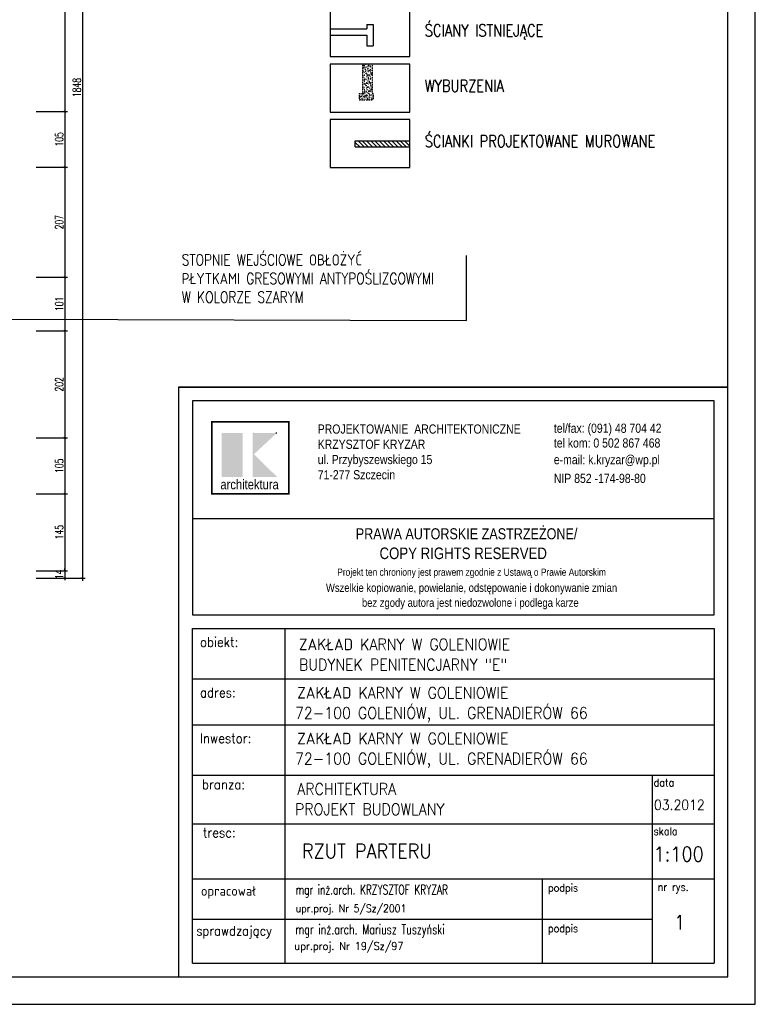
# Model space of a CAD drawing. Header units: millimetres. Extents: x 50026 to 146998, y 1038179 to 1573505.
# Tile 38 of 122: x 61245 to 62631, y 1038179 to 1040034. Entities that reach past the tile are written whole.
import ezdxf

# ---------------------------------------------------------------- set-up
doc = ezdxf.new("R2010")
doc.units = ezdxf.units.MM
doc.header["$LTSCALE"] = 0.025
doc.linetypes.add('DASHED2', pattern=[0.375, 0.25, -0.125])
for name, color, linetype in [('2', 7, 'Continuous'), ('2TEXT___0', 4, 'Continuous'), ('___TABELA', 7, 'Continuous'), ('NAPISY', 2, 'Continuous'), ('SCIANA', 5, 'Continuous'), ('ściany', 5, 'Continuous')]:
    doc.layers.add(name, color=color, linetype=linetype)
doc.layers.add('sztraf', color=1, linetype='Continuous', lineweight=5)
doc.styles.add('KS', font='romans.shx', dxfattribs={"width": 0.8, "height": 17.5})
doc.styles.add('ROMAN-08', font='ROMANS.SHX', dxfattribs={"width": 0.8})
doc.styles.add('ROMANS', font='romans.shx', dxfattribs={"width": 0.7})
doc.styles.get("Standard").update_dxf_attribs({"font": 'ARIALN.TTF'})
doc.dimstyles.new('SIL', dxfattribs={"dimtxt": 15, "dimasz": 4, "dimexe": 5, "dimexo": 5, "dimgap": 3, "dimtad": 1, "dimdec": 4, "dimrnd": 0.5, "dimdsep": 46, "dimtxsty": 'ROMANS', "dimblk1": 'ARCHTICK', "dimblk2": 'ARCHTICK', "dimsah": 1, "dimcen": 5, "dimdle": 5, "dimclrd": 1, "dimclre": 1, "dimclrt": 2, "dimadec": 1, "dimazin": 0, "dimtfac": 0.013333, "dimtdec": 4, "dimtix": 1, "dimtmove": 0, "dimatfit": 3, "dimldrblk": 'ARCHTICK', "dimfxl": 0, "dimtolj": 1, "dimtzin": 0, "dimarcsym": 0})

# ---------------------------------------------------------------- blocks, each defined once
blk = doc.blocks.new('_ArchTick')
at = {"color": 0, "linetype": 'ByBlock', "const_width": 0.15}
blk.add_lwpolyline([(-0.5, -0.5), (0.5, 0.5)], dxfattribs=at)
blk = doc.blocks.new('*D106')
at = {"layer": 'Defpoints', "color": 0}
for p in [(61271, 1040816), (61271, 1039861), (61329.7, 1039861)]:
    blk.add_point(p, dxfattribs=at)
at = {"layer": 'ściany', "color": 1, "lineweight": -2}
for p, q in [((61329.7, 1040821), (61329.7, 1039856)), ((61276, 1040816), (61334.7, 1040816)), ((61276, 1039861), (61334.7, 1039861))]:
    blk.add_line(p, q, dxfattribs=at)
at = {"layer": 'ściany', "color": 1, "lineweight": -2, "xscale": 4, "yscale": 4, "zscale": 4}
for p, rotation in [((61329.7, 1040816), 90), ((61329.7, 1039861), 270)]:
    blk.add_blockref('_ArchTick', p, dxfattribs=dict(at, rotation=rotation))
at = {"layer": 'ściany', "color": 2, "insert": (61319.2, 1040338.5), "char_height": 15, "attachment_point": 5, "rotation": 90, "style": 'ROMANS'}
blk.add_mtext('\\A1;955', dxfattribs=at)
blk = doc.blocks.new('*D107')
at = {"layer": 'Defpoints', "color": 0}
for p in [(61271, 1039861), (61271, 1039756), (61329.7, 1039756)]:
    blk.add_point(p, dxfattribs=at)
at = {"layer": 'ściany', "color": 1, "lineweight": -2}
for p, q in [((61276, 1039861), (61334.7, 1039861)), ((61329.7, 1039866), (61329.7, 1039751)), ((61276, 1039756), (61334.7, 1039756))]:
    blk.add_line(p, q, dxfattribs=at)
at = {"layer": 'ściany', "color": 1, "lineweight": -2, "xscale": 4, "yscale": 4, "zscale": 4}
for p, rotation in [((61329.7, 1039861), 90), ((61329.7, 1039756), 270)]:
    blk.add_blockref('_ArchTick', p, dxfattribs=dict(at, rotation=rotation))
at = {"layer": 'ściany', "color": 2, "insert": (61319.2, 1039808.5), "char_height": 15, "attachment_point": 5, "rotation": 90, "style": 'ROMANS'}
blk.add_mtext('\\A1;105', dxfattribs=at)
blk = doc.blocks.new('*D108')
at = {"layer": 'Defpoints', "color": 0}
for p in [(61271, 1039756), (61271, 1039549), (61329.7, 1039549)]:
    blk.add_point(p, dxfattribs=at)
at = {"layer": 'ściany', "color": 1, "lineweight": -2}
for p, q in [((61276, 1039756), (61334.7, 1039756)), ((61329.7, 1039761), (61329.7, 1039544)), ((61276, 1039549), (61334.7, 1039549))]:
    blk.add_line(p, q, dxfattribs=at)
at = {"layer": 'ściany', "color": 1, "lineweight": -2, "xscale": 4, "yscale": 4, "zscale": 4}
for p, rotation in [((61329.7, 1039756), 90), ((61329.7, 1039549), 270)]:
    blk.add_blockref('_ArchTick', p, dxfattribs=dict(at, rotation=rotation))
at = {"layer": 'ściany', "color": 2, "insert": (61319.2, 1039652.5), "char_height": 15, "attachment_point": 5, "rotation": 90, "style": 'ROMANS'}
blk.add_mtext('\\A1;207', dxfattribs=at)
blk = doc.blocks.new('*D109')
at = {"layer": 'Defpoints', "color": 0}
for p in [(61271, 1039549), (61271, 1039448), (61329.7, 1039448)]:
    blk.add_point(p, dxfattribs=at)
at = {"layer": 'ściany', "color": 1, "lineweight": -2}
for p, q in [((61276, 1039549), (61334.7, 1039549)), ((61329.7, 1039554), (61329.7, 1039443)), ((61276, 1039448), (61334.7, 1039448))]:
    blk.add_line(p, q, dxfattribs=at)
at = {"layer": 'ściany', "color": 1, "lineweight": -2, "xscale": 4, "yscale": 4, "zscale": 4}
for p, rotation in [((61329.7, 1039549), 90), ((61329.7, 1039448), 270)]:
    blk.add_blockref('_ArchTick', p, dxfattribs=dict(at, rotation=rotation))
at = {"layer": 'ściany', "color": 2, "insert": (61319.2, 1039498.5), "char_height": 15, "attachment_point": 5, "rotation": 90, "style": 'ROMANS'}
blk.add_mtext('\\A1;101', dxfattribs=at)
blk = doc.blocks.new('*D110')
at = {"layer": 'Defpoints', "color": 0}
for p in [(61271, 1039448), (61271, 1039246), (61329.7, 1039246)]:
    blk.add_point(p, dxfattribs=at)
at = {"layer": 'ściany', "color": 1, "lineweight": -2}
for p, q in [((61276, 1039448), (61334.7, 1039448)), ((61329.7, 1039453), (61329.7, 1039241)), ((61276, 1039246), (61334.7, 1039246))]:
    blk.add_line(p, q, dxfattribs=at)
at = {"layer": 'ściany', "color": 1, "lineweight": -2, "xscale": 4, "yscale": 4, "zscale": 4}
for p, rotation in [((61329.7, 1039448), 90), ((61329.7, 1039246), 270)]:
    blk.add_blockref('_ArchTick', p, dxfattribs=dict(at, rotation=rotation))
at = {"layer": 'ściany', "color": 2, "insert": (61319.2, 1039347), "char_height": 15, "attachment_point": 5, "rotation": 90, "style": 'ROMANS'}
blk.add_mtext('\\A1;202', dxfattribs=at)
blk = doc.blocks.new('*D111')
at = {"layer": 'Defpoints', "color": 0}
for p in [(61271, 1039246), (61271, 1039141), (61329.7, 1039141)]:
    blk.add_point(p, dxfattribs=at)
at = {"layer": 'ściany', "color": 1, "lineweight": -2}
for p, q in [((61276, 1039246), (61334.7, 1039246)), ((61329.7, 1039251), (61329.7, 1039136)), ((61276, 1039141), (61334.7, 1039141))]:
    blk.add_line(p, q, dxfattribs=at)
at = {"layer": 'ściany', "color": 1, "lineweight": -2, "xscale": 4, "yscale": 4, "zscale": 4}
for p, rotation in [((61329.7, 1039246), 90), ((61329.7, 1039141), 270)]:
    blk.add_blockref('_ArchTick', p, dxfattribs=dict(at, rotation=rotation))
at = {"layer": 'ściany', "color": 2, "insert": (61319.2, 1039193.5), "char_height": 15, "attachment_point": 5, "rotation": 90, "style": 'ROMANS'}
blk.add_mtext('\\A1;105', dxfattribs=at)
blk = doc.blocks.new('*D112')
at = {"layer": 'Defpoints', "color": 0}
for p in [(61271, 1039141), (61271, 1038996), (61329.7, 1038996)]:
    blk.add_point(p, dxfattribs=at)
at = {"layer": 'ściany', "color": 1, "lineweight": -2}
for p, q in [((61276, 1039141), (61334.7, 1039141)), ((61329.7, 1039146), (61329.7, 1038991)), ((61276, 1038996), (61334.7, 1038996))]:
    blk.add_line(p, q, dxfattribs=at)
at = {"layer": 'ściany', "color": 1, "lineweight": -2, "xscale": 4, "yscale": 4, "zscale": 4}
for p, rotation in [((61329.7, 1039141), 90), ((61329.7, 1038996), 270)]:
    blk.add_blockref('_ArchTick', p, dxfattribs=dict(at, rotation=rotation))
at = {"layer": 'ściany', "color": 2, "insert": (61319.2, 1039068.5), "char_height": 15, "attachment_point": 5, "rotation": 90, "style": 'ROMANS'}
blk.add_mtext('\\A1;145', dxfattribs=at)
blk = doc.blocks.new('*D113')
at = {"layer": 'Defpoints', "color": 0}
for p in [(61271, 1038996), (61271, 1038982), (61329.7, 1038982)]:
    blk.add_point(p, dxfattribs=at)
at = {"layer": 'ściany', "color": 1, "lineweight": -2}
for p, q in [((61276, 1038996), (61334.7, 1038996)), ((61329.7, 1038996), (61329.7, 1039000)), ((61329.7, 1038996), (61329.7, 1038982)), ((61276, 1038982), (61334.7, 1038982)), ((61329.7, 1038982), (61329.7, 1038978))]:
    blk.add_line(p, q, dxfattribs=at)
at = {"layer": 'ściany', "color": 1, "lineweight": -2, "xscale": 4, "yscale": 4, "zscale": 4}
for p, rotation in [((61329.7, 1038996), 270), ((61329.7, 1038982), 90)]:
    blk.add_blockref('_ArchTick', p, dxfattribs=dict(at, rotation=rotation))
at = {"layer": 'ściany', "color": 2, "insert": (61319.2, 1038989), "char_height": 15, "attachment_point": 5, "rotation": 90, "style": 'ROMANS'}
blk.add_mtext('\\A1;14', dxfattribs=at)
blk = doc.blocks.new('*D114')
at = {"layer": 'Defpoints', "color": 0}
for p in [(61271, 1040830), (61271, 1038982), (61362.8, 1038982)]:
    blk.add_point(p, dxfattribs=at)
at = {"layer": 'ściany', "color": 1, "lineweight": -2}
for p, q in [((61276, 1040830), (61367.8, 1040830)), ((61362.8, 1040835), (61362.8, 1038977)), ((61276, 1038982), (61367.8, 1038982))]:
    blk.add_line(p, q, dxfattribs=at)
at = {"layer": 'ściany', "color": 1, "lineweight": -2, "xscale": 4, "yscale": 4, "zscale": 4}
for p, rotation in [((61362.8, 1040830), 90), ((61362.8, 1038982), 270)]:
    blk.add_blockref('_ArchTick', p, dxfattribs=dict(at, rotation=rotation))
at = {"layer": 'ściany', "color": 2, "insert": (61352.3, 1039906), "char_height": 15, "attachment_point": 5, "rotation": 90, "style": 'ROMANS'}
blk.add_mtext('\\A1;1848', dxfattribs=at)

msp = doc.modelspace()

# ---------------------------------------------------------------- hatches: boundary and pattern name
at = {"layer": '___TABELA', "linetype": 'Continuous'}
for points in [[(61665.26765, 1039255.49658), (61625.47621, 1039255.49658), (61625.47621, 1039172.69305), (61665.26765, 1039172.69305)], [(61729.61366, 1039255.60194), (61686.32044, 1039215.42206), (61729.61366, 1039172.62812), (61683.81789, 1039172.62812), (61683.81789, 1039255.60194)]]:
    msp.add_hatch(color=10, dxfattribs=at).paths.add_polyline_path(points, flags=0)
at = {"layer": 'sztraf'}
h = msp.add_hatch(dxfattribs=at)
h.set_pattern_fill('ANSI31', color=24, scale=45, angle=90, style=0)
h.set_pattern_definition([(135, (58325.2835, 1044372.932), (-3.9774756, -3.9774756), [])])
h.paths.add_polyline_path([(61980.08494, 1039805.43839), (61877.23294, 1039805.43839), (61877.23294, 1039794.18839), (61980.08494, 1039794.18839)])
at = {"layer": 'ściany', "linetype": 'Continuous'}
h = msp.add_hatch(dxfattribs=at)
h.set_pattern_fill('AR-SAND', color=8, scale=3, style=0)
h.set_pattern_definition([(37.5, (55969.625, 1021198.572), (-0.1889801, 5.7804713), [0, -4.56, 0, -5.1, 0, -4.875]), (7.5, (55969.625, 1021198.572), (5.30933, 8.4664382), [0, -2.46, 0, -4.11, 0, -1.575]), (327.5, (55965.935, 1021198.572), (9.3424256, 0.0169772), [0, -1.5, 0, -5.4, 0, -7.05]), (317.5, (55965.935, 1021198.572), (9.0183798, 2.6330267), [0, -0.75, 0, -3.54, 0, -4.05])])
h.paths.add_polyline_path([(61909.10592, 1039950.34299), (61891.10592, 1039950.34299), (61891.10592, 1039895.02084), (61884.4525, 1039895.02084), (61884.4525, 1039883.02084), (61911.10592, 1039883.02084), (61911.10592, 1039895.02084), (61909.10592, 1039895.02084)])

# ---------------------------------------------------------------- linework, layer by layer
at = {"layer": '___TABELA', "color": 7, "linetype": 'Continuous'}
for p, q in [((62579.67547, 1039341.94663), (61544.27929, 1039341.94663)), ((61544.27929, 1039341.94663), (61544.27929, 1038887.13819)), ((62579.67547, 1038887.13819), (62579.67547, 1039341.94663)), ((61570.16419, 1039094.21743), (62553.79057, 1039094.21743))]:
    msp.add_line(p, q, dxfattribs=at)
at = {"layer": '___TABELA', "color": 2, "linetype": 'Continuous'}
for p, q in [((61544.27929, 1039341.94663), (61544.27929, 1038230.71206)), ((61544.27929, 1039341.94663), (62579.67547, 1039341.94663)), ((61570.16419, 1039316.06173), (61570.16419, 1038913.0231)), ((62553.79057, 1039316.06173), (61570.16419, 1039316.06173)), ((62553.79057, 1038913.0231), (62553.79057, 1039316.06173)), ((61570.16419, 1038913.0231), (62553.79057, 1038913.0231))]:
    msp.add_line(p, q, dxfattribs=at)
at = {"layer": '___TABELA', "color": 10, "linetype": 'Continuous'}
for p, q in [((61684.94872, 1039255.60175), (61684.94872, 1039255.60175)), ((61606.84141, 1039140.78888), (61606.84141, 1039140.78888))]:
    msp.add_line(p, q, dxfattribs=at)
at = {"layer": '___TABELA', "color": 254, "linetype": 'Continuous'}
for p, q in [((61727.30876, 1039255.60175), (61727.88142, 1039255.60175)), ((61729.0267, 1039255.60175), (61729.59931, 1039255.60175)), ((61696.50467, 1039165.74062), (61696.58884, 1039165.74062)), ((61725.91432, 1039161.97666), (61725.91432, 1039161.89142))]:
    msp.add_line(p, q, dxfattribs=at)
at = {"layer": '___TABELA', "color": 2}
for p, q in [((61570.16419, 1038887.13819), (62553.79057, 1038887.13819)), ((61570.16419, 1038256.59696), (61570.16419, 1038887.13819)), ((61744.13902, 1038887.13819), (61744.13902, 1038256.59696)), ((62553.79057, 1038887.13819), (62553.79057, 1038256.59696)), ((61570.16419, 1038791.94907), (62553.79057, 1038791.94907)), ((61570.16419, 1038705.83352), (62553.79057, 1038705.83352)), ((61570.16419, 1038610.6444), (62553.79057, 1038610.6444)), ((62436.89528, 1038610.6444), (62436.89528, 1038256.59696)), ((61570.16419, 1038518.95554), (62553.79057, 1038518.95554)), ((61570.16419, 1038415.78456), (62553.79057, 1038415.78456)), ((62229.67548, 1038415.78456), (62229.67548, 1038256.59696)), ((61570.16419, 1038339.34096), (62436.89528, 1038339.34096)), ((61570.16419, 1038256.59696), (62553.79057, 1038256.59696)), ((61570.16419, 1038256.59696), (62436.89528, 1038256.59696)), ((61570.16419, 1038256.59696), (62436.89528, 1038256.59696))]:
    msp.add_line(p, q, dxfattribs=at)
at = {"layer": '___TABELA', "color": 10, "linetype": 'Continuous', "const_width": 3.45737}
msp.add_lwpolyline([(61606.84141, 1039140.78888), (61751.8454, 1039140.78888), (61751.8454, 1039276.49111), (61606.84141, 1039276.49111)], close=True, dxfattribs=at)
at = {"layer": 'NAPISY', "linetype": 'Continuous', "ltscale": 0.2}
for p, q in [((62086.63783, 1039466.95196), (62086.63783, 1039589.86721)), ((61210.62472, 1039469.9455), (62086.63783, 1039466.95196))]:
    msp.add_line(p, q, dxfattribs=at)
at = {"layer": 'SCIANA', "color": 5, "linetype": 'Continuous'}
for p, q in [((61899.23543, 1040024.95541), (61899.23543, 1040016.95541)), ((61899.23543, 1040024.95541), (61911.23543, 1040024.95541)), ((61911.23543, 1040024.95541), (61911.23543, 1039984.95541)), ((61830.12445, 1040016.95541), (61899.23543, 1040016.95541)), ((61830.12445, 1040004.95541), (61899.23543, 1040004.95541)), ((61899.23543, 1040004.95541), (61899.23543, 1039984.95541)), ((61899.23543, 1039984.95541), (61911.23543, 1039984.95541)), ((61877.23294, 1039805.43839), (61980.08494, 1039805.43839)), ((61877.23294, 1039794.18839), (61877.23294, 1039805.43839)), ((61877.23294, 1039794.18839), (61980.08494, 1039794.18839))]:
    msp.add_line(p, q, dxfattribs=at)
at = {"layer": 'SCIANA', "color": 1, "linetype": 'DASHED2'}
for p, q in [((61891.10592, 1039950.34299), (61891.10592, 1039895.02084)), ((61909.10592, 1039950.34299), (61909.10592, 1039895.02084)), ((61884.4525, 1039895.02084), (61891.10592, 1039895.02084)), ((61884.4525, 1039895.02084), (61884.4525, 1039883.02084)), ((61909.10592, 1039895.02084), (61911.10592, 1039895.02084)), ((61911.10592, 1039895.02084), (61911.10592, 1039883.02084)), ((61884.4525, 1039883.02084), (61911.10592, 1039883.02084))]:
    msp.add_line(p, q, dxfattribs=at)
at = {"layer": 'SCIANA', "color": 2, "linetype": 'Continuous'}
for points in [[(57591.25191, 1038179.13563), (60111.25191, 1038179.13563), (62631.25191, 1038179.13563), (62631.25191, 1041729.81229), (60111.25191, 1041729.81229), (57591.25191, 1041729.81229)], [(57797.4035, 1038230.71206), (60111.25191, 1038230.71206), (62579.67547, 1038230.71206), (62579.67547, 1041678.23586), (60111.25191, 1041678.23586), (57797.4035, 1041678.23586)]]:
    msp.add_lwpolyline(points, close=True, dxfattribs=at)
at = {"layer": 'ściany', "color": 7, "linetype": 'Continuous'}
for points in [[(61980.08494, 1040054.79609), (61830.12445, 1040054.79609), (61830.12445, 1039964.31934), (61980.08494, 1039964.31934)], [(61980.08494, 1039950.34299), (61830.12445, 1039950.34299), (61830.12445, 1039859.86623), (61980.08494, 1039859.86623)], [(61980.08494, 1039845.88988), (61830.12445, 1039845.88988), (61830.12445, 1039755.41312), (61980.08494, 1039755.41312)]]:
    msp.add_lwpolyline(points, close=True, dxfattribs=at)

# ---------------------------------------------------------------- texts
at = {"layer": '2', "color": 2, "style": 'ROMANS', "width": 0.7}
for s, height, p in [('mgr inż.arch. KRZYSZTOF KRYZAR', 17.78112, (61764.9082, 1038386.24101)), ('mgr inż.arch. Mariusz Tuszyński', 18.522, (61764.34389, 1038311.03924))]:
    msp.add_text(s, height=height, dxfattribs=at).set_placement(p)
at = {"layer": '2', "color": 7, "style": 'ROMANS', "width": 0.9}
for s, height, p in [('upr.proj. Nr 5/Sz/2001', 14.224896, (61764.9082, 1038352.75566)), ('sprawdzający', 17.78112, (61577.51473, 1038308.76925))]:
    msp.add_text(s, height=height, dxfattribs=at).set_placement(p)
at = {"layer": '2', "color": 0, "style": 'ROMANS', "width": 0.9}
msp.add_text('upr.proj. Nr 19/Sz/97', height=14.8176, dxfattribs=at).set_placement((61762.46629, 1038281.57645))
at = {"layer": '2TEXT___0', "color": 7, "style": 'ROMAN-08', "width": 0.8}
for s, p in [('ŚCIANY ISTNIEJĄCE', (62008.20678, 1040002.54975)), ('WYBURZENIA', (62008.20678, 1039898.09664)), ('ŚCIANKI PROJEKTOWANE MUROWANE', (62008.20678, 1039793.64354))]:
    msp.add_text(s, height=22.5, dxfattribs=at).set_placement(p)
at = {"layer": '___TABELA', "color": 7, "style": 'ROMANS', "width": 0.9}
for s, height, p in [('obiekt:', 18.144, (61584.5403, 1038852.57935)), ('adres:', 18.144, (61584.5403, 1038757.39023)), ('Inwestor:', 18.144, (61584.5403, 1038671.27467)), ('branza:', 18.144, (61588.19936, 1038584.48022)), ('data', 14.5152, (62439.78182, 1038589.57308)), ('tresc:', 18.144, (61590.02892, 1038493.54602)), ('skala', 14.5152, (62439.78182, 1038497.88422)), ('opracował', 18.144, (61586.36981, 1038383.59026)), ('podpis', 14.5152, (62240.5379, 1038391.56304)), ('nr rys.', 14.5152, (62447.27844, 1038392.99535)), ('podpis', 14.5152, (62240.5379, 1038315.11944))]:
    msp.add_text(s, height=height, dxfattribs=at).set_placement(p)
at = {"layer": '___TABELA', "color": 2, "style": 'ROMANS', "width": 0.9}
for s, height, p in [('ZAKŁAD KARNY W GOLENIOWIE', 21.67074, (61771.13759, 1038846.22291)), ('BUDYNEK PENITENCJARNY "E"', 21.67074, (61771.13759, 1038807.9945)), ('ZAKŁAD KARNY W GOLENIOWIE', 21.67074, (61767.92363, 1038755.09317)), ('72-100 GOLENIÓW, UL. GRENADIERÓW 66', 21.67074, (61763.67015, 1038717.01005)), ('ZAKŁAD KARNY W GOLENIOWIE', 21.67074, (61767.92363, 1038668.97761)), ('72-100 GOLENIÓW, UL. GRENADIERÓW 66', 21.67074, (61763.67015, 1038630.89449)), ('ARCHITEKTURA ', 21.67074, (61767.92363, 1038573.78849)), ('PROJEKT BUDOWLANY', 21.67074, (61763.67015, 1038535.70537)), ('03.2012', 19.0512, (62440.31358, 1038545.24554))]:
    msp.add_text(s, height=height, dxfattribs=at).set_placement(p)
at = {"layer": '___TABELA', "color": 6, "style": 'ROMANS', "width": 0.9}
for s, p in [('RZUT PARTERU', (61776.59586, 1038454.21591)), ('1:100', (62439.51373, 1038448.43405)), ('1', (62478.2316, 1038319.85708))]:
    msp.add_text(s, height=27.216, dxfattribs=at).set_placement(p)
at = {"layer": '___TABELA', "color": 7}
for s, insert, char_height, width, attachment_point in [('PROJEKTOWANIE  ARCHITEKTONICZNE\\PKRZYSZTOF KRYZAR\\Pul. Przybyszewskiego 15\\P71-277 Szczecin', (61806.47356, 1039219.63372), 17.2207094, 548.2312767, 4), ('tel/fax: (091) 48 704 42', (62251.47851, 1039261.74087), 17.2207094, 487.5254582, 4), ('tel kom: 0 502 867 468', (62251.47851, 1039236.44332), 17.2207094, 487.5254582, 4), ('e-mail: k.kryzar@wp.pl', (62251.47851, 1039202.54354), 17.2207094, 555.136792, 4), ('NIP 852 -174-98-80', (62251.47851, 1039169.74978), 17.2207094, 545.18341, 4), ('PRAWA AUTORSKIE ZASTRZEŻONE/', (62087.0426, 1039065.3261), 20.7079238, 766.2794618, 5), ('COPY RIGHTS RESERVED', (62080.68569, 1039028.545), 21.7433199, 571.9399116, 5), ('Projekt ten chroniony jest prawem zgodnie z Ustawą o Prawie Autorskim', (62096.43826, 1038991.12014), 13.7578775, 1052.5481482, 5), ('Wszelkie kopiowanie, powielanie, odstępowanie i dokonywanie zmian', (62096.4043, 1038961.47364), 15.5309428, 1052.4802247, 5), ('bez zgody autora jest niedozwolone i podlega karze', (62094.02613, 1038933.3469), 15.5309428, 979.7759986, 5)]:
    msp.add_mtext(s, dxfattribs=dict(at, insert=insert, char_height=char_height, width=width, attachment_point=attachment_point))
at = {"layer": '___TABELA', "color": 10, "insert": (61678.07083, 1039167.61373), "char_height": 18.3780952, "width": 155.1542671, "attachment_point": 2}
msp.add_mtext('architektura', dxfattribs=at)
at = {"layer": 'NAPISY', "linetype": 'Continuous', "ltscale": 0.2, "insert": (61550.30017, 1039591.82286), "char_height": 21, "width": 757.9173584, "attachment_point": 1, "style": 'KS'}
msp.add_mtext('STOPNIE WEJŚCIOWE OBŁOŻYĆ \\PPŁYTKAMI GRESOWYMI ANTYPOŚLIZGOWYMI \\PW KOLORZE SZARYM', dxfattribs=at)

# ---------------------------------------------------------------- dimensions: what is measured, and where the dimension line sits
at = {"layer": 'ściany', "color": 7}
dim = msp.add_linear_dim(base=(61362.81563, 1038982.02916), p1=(61271.00531, 1040830.02916), p2=(61271.00531, 1038982.02916), angle=90, dimstyle='SIL', dxfattribs=at)
dim.commit()
dim.dimension.update_dxf_attribs({"geometry": '*D114', "text_midpoint": (61352.31563, 1039906.02916)})
for base, p1, p2, picture, middle in [((61329.74222, 1039861.02916), (61271.00531, 1040816.02916), (61271.00531, 1039861.02916), '*D106', (61319.24222, 1040338.52916)), ((61329.74222, 1039756.02916), (61271.00531, 1039861.02916), (61271.00531, 1039756.02916), '*D107', (61319.24222, 1039808.52916)), ((61329.74222, 1039549.02916), (61271.00531, 1039756.02916), (61271.00531, 1039549.02916), '*D108', (61319.24222, 1039652.52916)), ((61329.74222, 1039448.02916), (61271.00531, 1039549.02916), (61271.00531, 1039448.02916), '*D109', (61319.24222, 1039498.52916)), ((61329.74222, 1039246.02916), (61271.00531, 1039448.02916), (61271.00531, 1039246.02916), '*D110', (61319.24222, 1039347.02916)), ((61329.74222, 1039141.02916), (61271.00531, 1039246.02916), (61271.00531, 1039141.02916), '*D111', (61319.24222, 1039193.52916)), ((61329.74222, 1038996.02916), (61271.00531, 1039141.02916), (61271.00531, 1038996.02916), '*D112', (61319.24222, 1039068.52916)), ((61329.74222, 1038982.02916), (61271.00531, 1038996.02916), (61271.00531, 1038982.02916), '*D113', (61319.24222, 1038989.02916))]:
    dim = msp.add_linear_dim(base=base, p1=p1, p2=p2, angle=90, dimstyle='SIL', override={"dimtmove": 1}, dxfattribs=at)
    dim.commit()
    dim.dimension.update_dxf_attribs({"geometry": picture, "text_midpoint": middle})

doc.saveas('drawing.dxf')
